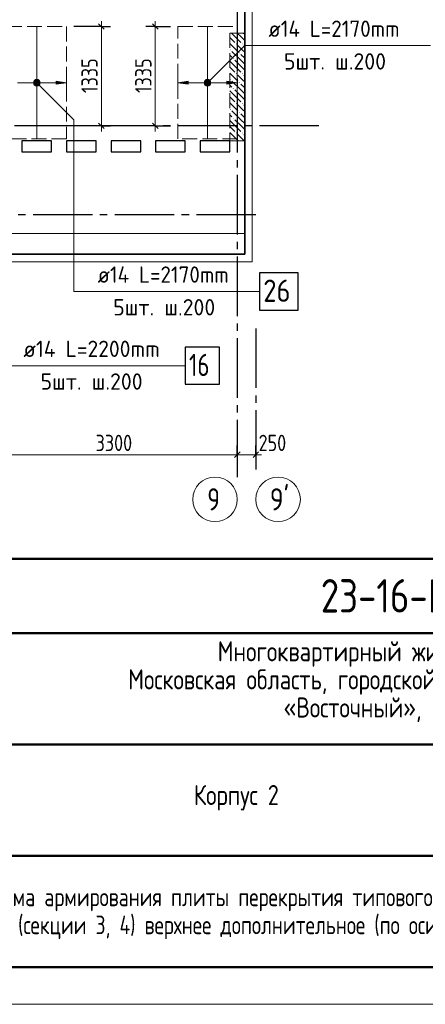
# Model space of a CAD drawing. Header units: millimetres. Extents: x 0 to 43617, y 0 to 59400.
# Tile 12 of 31: x 30044 to 35506, y 0 to 13260. Entities that reach past the tile are written whole.
import ezdxf

# ---------------------------------------------------------------- set-up
doc = ezdxf.new("R2010")
doc.units = ezdxf.units.MM
doc.linetypes.add('______2', pattern=[270, 200, -70])
doc.linetypes.add('______5', pattern=[1100, 800, -100, 100, -100])
for name, color, linetype, lineweight in [('Standard', 7, 'Continuous', 25), ('ДОП Верх по У', 7, 'Continuous', 25), ('ЖБ Пилон', 180, 'Continuous', 25), ('Оси', 40, '______5', 18), ('Позиционная метка номер позиции', 7, 'Continuous', 13), ('Примечания', 7, 'Continuous', 25)]:
    doc.layers.add(name, color=color, linetype=linetype, lineweight=lineweight)
doc.layers.add('ЖБ Перекрытие верхний уровень', color=7, linetype='Continuous', lineweight=25, true_color=0xe0e0ff)
doc.styles.add('GOST 2.304-81', font='txt')
doc.styles.add('ISOCPEUR', font='txt')

msp = doc.modelspace()

# ---------------------------------------------------------------- hatches: boundary and pattern name
at = {"layer": 'ДОП Верх по У', "linetype": 'Continuous', "lineweight": 13, "transparency": 33554687}
for points in [[(30242, 12392), (30242, 12430), (30236, 12411)], [(30242, 12430), (30255, 12379), (30255, 12443)], [(30242, 12430), (30242, 12392), (30255, 12379)], [(30255, 12443), (30274, 12374), (30274, 12449)], [(30255, 12443), (30255, 12379), (30274, 12374)], [(30274, 12449), (30274, 12374), (30293, 12379)], [(30274, 12449), (30293, 12379), (30293, 12443)], [(30293, 12443), (30293, 12379), (30306, 12392)], [(30293, 12443), (30306, 12392), (30306, 12430)], [(30306, 12430), (30306, 12392), (30311, 12411)], [(30534, 12391), (30674, 12411), (30534, 12431)], [(32542, 12392), (32542, 12430), (32536, 12411)], [(32542, 12430), (32555, 12379), (32555, 12443)], [(32542, 12430), (32542, 12392), (32555, 12379)], [(32555, 12443), (32574, 12374), (32574, 12449)], [(32555, 12443), (32555, 12379), (32574, 12374)], [(32574, 12449), (32574, 12374), (32593, 12379)], [(32574, 12449), (32593, 12379), (32593, 12443)], [(32593, 12443), (32593, 12379), (32606, 12392)], [(32593, 12443), (32606, 12392), (32606, 12430)], [(32606, 12430), (32606, 12392), (32611, 12411)], [(32834, 12391), (32974, 12411), (32834, 12431)]]:
    msp.add_hatch(color=7, dxfattribs=at).paths.add_polyline_path(points)
msp.add_hatch(color=7, dxfattribs=at).paths.add_polyline_path([(32314, 12391), (32174, 12411), (32314, 12431)], flags=16)
at = {"layer": 'ЖБ Пилон', "linetype": 'Continuous', "lineweight": 18, "transparency": 33554687}
for points in [[(32954, 12933), (32961, 12940), (32967, 12933), (32961, 12927)], [(33034, 12933), (33041, 12940), (33047, 12933), (33041, 12927)], [(32874, 12853), (32881, 12860), (32887, 12853), (32881, 12847)], [(32914, 12733), (32921, 12740), (32927, 12733), (32921, 12727)], [(32994, 12813), (33001, 12820), (33007, 12813), (33001, 12807)], [(32954, 12533), (32961, 12540), (32967, 12533), (32961, 12527)], [(33034, 12533), (33041, 12540), (33047, 12533), (33041, 12527)], [(32874, 12453), (32881, 12460), (32887, 12453), (32881, 12447)], [(32914, 12333), (32921, 12340), (32927, 12333), (32921, 12327)], [(32994, 12413), (33001, 12420), (33007, 12413), (33001, 12407)], [(32954, 12133), (32961, 12140), (32967, 12133), (32961, 12127)], [(33034, 12133), (33041, 12140), (33047, 12133), (33041, 12127)], [(32874, 12053), (32881, 12060), (32887, 12053), (32881, 12047)], [(32914, 11933), (32921, 11940), (32927, 11933), (32921, 11927)], [(32994, 12013), (33001, 12020), (33007, 12013), (33001, 12007)], [(32954, 11733), (32961, 11740), (32967, 11733), (32961, 11727)], [(33034, 11733), (33041, 11740), (33047, 11733), (33041, 11727)], [(32874, 11653), (32881, 11660), (32887, 11653), (32881, 11647)]]:
    msp.add_hatch(color=7, dxfattribs=at).paths.add_polyline_path(points, flags=16)
at = {"layer": 'Позиционная метка номер позиции', "linetype": 'Continuous', "lineweight": 13, "transparency": 33554687}
for points in [[(30231, 12422), (30263, 12454), (30242, 12443)], [(30263, 12454), (30231, 12422), (30231, 12400)], [(30263, 12454), (30231, 12400), (30285, 12454)], [(30285, 12454), (30231, 12400), (30242, 12379)], [(30285, 12454), (30242, 12379), (30306, 12443)], [(30306, 12443), (30242, 12379), (30263, 12368)], [(30306, 12443), (30263, 12368), (30317, 12422)], [(30317, 12422), (30263, 12368), (30285, 12368)], [(30317, 12422), (30285, 12368), (30317, 12400)], [(30317, 12400), (30285, 12368), (30306, 12379)], [(32531, 12422), (32606, 12379), (32542, 12443)], [(32531, 12400), (32585, 12368), (32531, 12422)], [(32531, 12422), (32585, 12368), (32606, 12379)], [(32563, 12368), (32531, 12400), (32542, 12379)], [(32531, 12400), (32563, 12368), (32585, 12368)], [(32542, 12443), (32617, 12400), (32563, 12454)], [(32542, 12443), (32606, 12379), (32617, 12400)], [(32563, 12454), (32617, 12400), (32617, 12422)], [(32563, 12454), (32617, 12422), (32585, 12454)], [(32585, 12454), (32617, 12422), (32606, 12443)]]:
    msp.add_hatch(color=7, dxfattribs=at).paths.add_polyline_path(points)

# ---------------------------------------------------------------- linework, layer by layer
at = {"layer": 'Standard', "color": 7, "linetype": 'Continuous', "lineweight": 25, "transparency": 33554687}
for p, q in [((33074, 25060), (33074, 10100)), ((31106, 13205), (31181, 13130)), ((31832, 13205), (31907, 13130)), ((31106, 11868), (31181, 11793)), ((31832, 11868), (31907, 11793)), ((30074, 11630), (30074, 11480)), ((30474, 11630), (30074, 11630)), ((30474, 11480), (30474, 11630)), ((30674, 11630), (30674, 11480)), ((31074, 11630), (30674, 11630)), ((31074, 11480), (31074, 11630)), ((31274, 11630), (31274, 11480)), ((31674, 11630), (31274, 11630)), ((31674, 11480), (31674, 11630)), ((31874, 11630), (31874, 11480)), ((32274, 11630), (31874, 11630)), ((32274, 11480), (32274, 11630)), ((32474, 11630), (32474, 11480)), ((32874, 11630), (32474, 11630)), ((32874, 11480), (32874, 11630)), ((30074, 11480), (30474, 11480)), ((30674, 11480), (31074, 11480)), ((31274, 11480), (31674, 11480)), ((31874, 11480), (32274, 11480)), ((32474, 11480), (32874, 11480)), ((33074, 10100), (18094, 10100)), ((32936, 7363), (33011, 7438)), ((33186, 7363), (33261, 7438)), ((23000, 500), (41500, 500)), ((23000, 500), (41500, 500)), ((23000, 500), (41500, 500))]:
    msp.add_line(p, q, dxfattribs=at)
at = {"layer": 'Standard', "color": 251, "linetype": 'Continuous', "lineweight": -3, "true_color": 0x656565, "transparency": 33554687}
for p, q in [((31144, 13167), (30774, 13167)), ((31144, 13167), (31019, 13167)), ((31144, 13167), (31269, 13167)), ((31869, 13167), (31744, 13167)), ((31869, 13167), (31994, 13167)), ((31144, 11830), (30774, 11830)), ((31144, 11830), (31019, 11830)), ((31144, 11830), (31269, 11830)), ((31869, 11830), (31744, 11830)), ((31869, 11830), (31994, 11830)), ((31869, 11830), (32074, 11830)), ((32974, 7400), (32974, 7525)), ((33224, 7400), (33224, 7525)), ((32974, 7400), (32974, 7275)), ((32974, 7400), (32974, 7400)), ((33224, 7400), (33224, 7275)), ((33224, 7400), (33224, 7400))]:
    msp.add_line(p, q, dxfattribs=at)
at = {"layer": 'Standard', "color": 7, "linetype": 'Continuous', "lineweight": 13, "transparency": 33554687}
for p, q in [((31144, 13167), (31144, 13242)), ((31869, 13167), (31869, 13242)), ((31144, 11830), (31144, 11755)), ((31869, 11830), (31869, 11755)), ((29674, 7400), (32974, 7400)), ((32974, 7400), (33224, 7400)), ((33224, 7400), (33299, 7400))]:
    msp.add_line(p, q, dxfattribs=at)
at = {"layer": 'Standard', "color": 7, "linetype": 'Continuous', "lineweight": 50, "transparency": 33554687}
for p, q in [((23000, 6000), (41500, 6000)), ((29500, 5000), (41500, 5000)), ((29500, 3500), (41500, 3500)), ((29500, 2000), (41500, 2000))]:
    msp.add_line(p, q, dxfattribs=at)
at = {"layer": 'Standard', "color": 7, "linetype": 'Continuous', "lineweight": 13, "transparency": 33554687}
msp.add_lwpolyline([(0, 0), (42000, 0), (42000, 59400), (0, 59400), (0, 0)], close=True, dxfattribs=at)
at = {"layer": 'Standard', "color": 7, "linetype": 'Continuous', "lineweight": 18, "transparency": 33554687}
msp.add_lwpolyline([(42000, 59400), (0, 59400), (0, 0), (42000, 0), (42000, 59400)], dxfattribs=at)
at = {"layer": 'Standard', "color": 7, "linetype": 'Continuous', "lineweight": 13, "transparency": 33554687}
for points in [[(42000, 59400), (0, 59400), (0, 0), (42000, 0), (42000, 59400)], [(7674, 10380), (33074, 10380), (33074, 57220), (7674, 57220), (7674, 10380)], [(31144, 13167), (31144, 12331), (31144, 12331), (31144, 11830)], [(31869, 13167), (31869, 12343), (31869, 12343), (31869, 11830)]]:
    msp.add_lwpolyline(points, dxfattribs=at)
at = {"layer": 'Standard', "color": 7, "linetype": 'Continuous', "lineweight": 50, "transparency": 33554687}
msp.add_lwpolyline([(2000, 58900), (41500, 58900), (41500, 500), (2000, 500), (2000, 58900)], close=True, dxfattribs=at)
at = {"layer": 'Standard', "color": 254, "linetype": 'Continuous', "lineweight": 18, "true_color": 0xc4c4ff, "transparency": 33554687}
msp.add_lwpolyline([(7294, 10000), (33174, 10000), (33174, 57320), (7294, 57320), (7294, 10000)], dxfattribs=at)
at = {"layer": 'Standard', "color": 7, "linetype": 'Continuous', "lineweight": 25, "transparency": 33554687}
for points in [[(7394, 10100), (33074, 10100), (33074, 57220), (7394, 57220), (7394, 10100)], [(41500, 6000), (23000, 6000), (23000, 500), (41500, 500), (41500, 6000)]]:
    msp.add_lwpolyline(points, dxfattribs=at)
at = {"layer": 'Standard', "color": 251, "linetype": 'Continuous', "lineweight": -3, "true_color": 0x656565, "transparency": 33554687}
msp.add_lwpolyline([(31869, 13167), (32052, 13167), (32052, 13167), (32074, 13167)], dxfattribs=at)
at = {"layer": 'ДОП Верх по У', "color": 7, "linetype": 'Continuous', "lineweight": 18, "transparency": 33554687}
for p, q in [((30274, 13162), (30274, 11662)), ((32574, 13162), (32574, 11662))]:
    msp.add_line(p, q, dxfattribs=at)
at = {"layer": 'ДОП Верх по У', "color": 7, "linetype": 'Continuous', "lineweight": 13, "transparency": 33554687}
for p, q in [((33374, 12911), (35438, 12911)), ((31074, 9600), (33138, 9600)), ((30074, 8600), (32182, 8600))]:
    msp.add_line(p, q, dxfattribs=at)
at = {"layer": 'ДОП Верх по У', "color": 251, "linetype": 'Continuous', "lineweight": 13, "true_color": 0x494949, "transparency": 33554687}
for p, q in [((30674, 12411), (30674, 12511)), ((32174, 12411), (32174, 12511)), ((32974, 12411), (32974, 12511)), ((30014, 12411), (30244, 12411)), ((30274, 12449), (30274, 12449)), ((30274, 12374), (30274, 12374)), ((30304, 12411), (30534, 12411)), ((30674, 12411), (30534, 12431)), ((30534, 12431), (30534, 12391)), ((30534, 12391), (30674, 12411)), ((30674, 12411), (30674, 12311)), ((30674, 12411), (30674, 12411)), ((32174, 12411), (32314, 12431)), ((32314, 12391), (32174, 12411)), ((32174, 12411), (32174, 12311)), ((32174, 12411), (32174, 12411)), ((32314, 12431), (32314, 12391)), ((32314, 12411), (32544, 12411)), ((32574, 12449), (32574, 12449)), ((32574, 12374), (32574, 12374)), ((32604, 12411), (32834, 12411)), ((32974, 12411), (32834, 12431)), ((32834, 12431), (32834, 12391)), ((32834, 12391), (32974, 12411)), ((32974, 12411), (32974, 12311)), ((32974, 12411), (32974, 12411))]:
    msp.add_line(p, q, dxfattribs=at)
at = {"layer": 'ДОП Верх по У', "color": 7, "linetype": 'Continuous', "lineweight": 25, "transparency": 33554687}
for points in [[(33274, 9350), (33794, 9350), (33794, 9850), (33274, 9850), (33274, 9350)], [(32274, 8350), (32734, 8350), (32734, 8850), (32274, 8850), (32274, 8350)]]:
    msp.add_lwpolyline(points, dxfattribs=at)
at = {"layer": 'ДОП Верх по У', "color": 251, "linetype": 'Continuous', "lineweight": 13, "true_color": 0x494949, "transparency": 33554687}
for centre in [(30274, 12411), (32574, 12411)]:
    msp.add_circle(centre, 37.5, dxfattribs=at)
at = {"layer": 'ЖБ Перекрытие верхний уровень', "color": 7, "linetype": 'Continuous', "lineweight": 18, "transparency": 33554687}
for p, q in [((33074, 10100), (33074, 25060)), ((30074, 11630), (30474, 11630)), ((30074, 11480), (30074, 11630)), ((30474, 11630), (30474, 11480)), ((30674, 11630), (31074, 11630)), ((30674, 11480), (30674, 11630)), ((31074, 11630), (31074, 11480)), ((31274, 11630), (31674, 11630)), ((31274, 11480), (31274, 11630)), ((31674, 11630), (31674, 11480)), ((31874, 11630), (32274, 11630)), ((31874, 11480), (31874, 11630)), ((32274, 11630), (32274, 11480)), ((32474, 11630), (32874, 11630)), ((32474, 11480), (32474, 11630)), ((32874, 11630), (32874, 11480)), ((30474, 11480), (30074, 11480)), ((31074, 11480), (30674, 11480)), ((31674, 11480), (31274, 11480)), ((32274, 11480), (31874, 11480)), ((32874, 11480), (32474, 11480)), ((18094, 10100), (33074, 10100))]:
    msp.add_line(p, q, dxfattribs=at)
at = {"layer": 'ЖБ Пилон', "color": 253, "linetype": '______2', "lineweight": 13, "true_color": 0xa0a0a0, "transparency": 33554687}
for p, q in [((32874, 13080), (32874, 11630)), ((33074, 13080), (32874, 13080)), ((33074, 11630), (33074, 13080)), ((32874, 11630), (33074, 11630))]:
    msp.add_line(p, q, dxfattribs=at)
at = {"layer": 'ЖБ Пилон', "color": 9, "linetype": 'Continuous', "lineweight": 18, "true_color": 0xc7c7c7, "transparency": 33554687}
for p, q in [((32874, 13020), (32941, 12953)), ((32941, 13033), (32894, 13080)), ((32941, 13033), (33021, 12953)), ((32974, 13080), (33021, 13033)), ((33021, 13033), (33074, 12980)), ((33054, 13080), (33074, 13060)), ((32874, 12940), (32981, 12833)), ((33021, 12873), (32981, 12913)), ((33061, 12833), (33021, 12873)), ((33061, 12913), (33074, 12900)), ((32874, 12780), (32901, 12753)), ((33021, 12713), (32901, 12833)), ((33021, 12793), (33074, 12740)), ((32941, 12633), (32874, 12700)), ((32874, 12620), (32941, 12553)), ((32941, 12713), (33021, 12633)), ((32941, 12633), (33021, 12553)), ((33021, 12713), (33074, 12660)), ((33021, 12633), (33074, 12580)), ((32874, 12540), (32981, 12433)), ((33021, 12473), (32981, 12513)), ((33061, 12433), (33021, 12473)), ((33061, 12513), (33074, 12500)), ((32874, 12380), (32901, 12353)), ((33021, 12313), (32901, 12433)), ((33021, 12393), (33074, 12340)), ((32941, 12233), (32874, 12300)), ((32874, 12220), (32941, 12153)), ((32941, 12313), (33021, 12233)), ((32941, 12233), (33021, 12153)), ((33021, 12313), (33074, 12260)), ((33021, 12233), (33074, 12180)), ((32874, 12140), (32981, 12033)), ((33021, 12073), (32981, 12113)), ((33061, 12033), (33021, 12073)), ((33061, 12113), (33074, 12100)), ((32874, 11980), (32901, 11953)), ((33021, 11913), (32901, 12033)), ((33021, 11993), (33074, 11940)), ((32941, 11833), (32874, 11900)), ((32874, 11820), (32941, 11753)), ((32941, 11913), (33021, 11833)), ((32941, 11833), (33021, 11753)), ((33021, 11913), (33074, 11860)), ((33021, 11833), (33074, 11780)), ((32874, 11740), (32981, 11633)), ((33021, 11673), (32981, 11713)), ((33061, 11633), (33021, 11673)), ((33061, 11713), (33074, 11700)), ((32904, 11630), (32901, 11633))]:
    msp.add_line(p, q, dxfattribs=at)
at = {"layer": 'Оси', "color": 8, "linetype": '______5', "lineweight": -3, "transparency": 33554687}
for p, q in [((32974, 25469), (32974, 7100)), ((34074, 11830), (3600, 11830)), ((33224, 10630), (3600, 10630)), ((33224, 9100), (33224, 7100))]:
    msp.add_line(p, q, dxfattribs=at)
at = {"layer": 'Оси', "color": 7, "linetype": 'Continuous', "lineweight": 13, "transparency": 33554687}
for centre in [(32674, 6800), (33524, 6800)]:
    msp.add_circle(centre, 300, dxfattribs=at)
at = {"layer": 'Позиционная метка номер позиции', "color": 7, "linetype": 'Continuous', "lineweight": 13, "transparency": 33554687}
for p, q in [((30242, 12443), (30242, 12443)), ((30242, 12379), (30242, 12379)), ((30306, 12443), (30306, 12443)), ((30306, 12379), (30306, 12379)), ((32542, 12443), (32542, 12443)), ((32542, 12379), (32542, 12379)), ((32606, 12443), (32606, 12443)), ((32606, 12379), (32606, 12379))]:
    msp.add_line(p, q, dxfattribs=at)
for points in [[(32574, 12411), (33074, 12911), (35574, 12911)], [(30274, 12411), (30774, 11911), (30774, 9600), (33274, 9600)], [(29274, 11418), (29774, 10918), (29774, 8600), (32274, 8600)]]:
    msp.add_lwpolyline(points, dxfattribs=at)
for centre in [(30274, 12411), (32574, 12411)]:
    msp.add_circle(centre, 45, dxfattribs=at)
at = {"layer": 'Примечания', "color": 7, "linetype": '______2', "lineweight": 18, "transparency": 33554687}
for p, q in [((29874, 13167), (30674, 13167)), ((30674, 13167), (30674, 11655)), ((32174, 13167), (32974, 13167)), ((32174, 11655), (32174, 13167)), ((32974, 13167), (32974, 11655)), ((30674, 11655), (29874, 11655)), ((32974, 11655), (32174, 11655))]:
    msp.add_line(p, q, dxfattribs=at)

# ---------------------------------------------------------------- texts
at = {"layer": 'Standard', "color": 7, "linetype": 'Continuous', "lineweight": 25, "transparency": 33554687, "char_height": 220, "width": 579.02, "attachment_point": 7, "rotation": 90, "style": 'GOST 2.304-81'}
for insert in [(31094, 12272), (31819, 12272)]:
    msp.add_mtext('1335', dxfattribs=dict(at, insert=insert))
at = {"layer": 'Standard', "color": 7, "linetype": 'Continuous', "lineweight": 25, "transparency": 33554687, "attachment_point": 7, "style": 'GOST 2.304-81'}
for s, insert, char_height, width in [('3300', (31066, 7450), 220, 641.48), ('250', (33261, 7450), 220, 516.39), ('Многоквартирный\\~жилой\\~дом\\~по\\~адресу:\\~', (32710, 4545), 270, 5717.08), ('Московская\\~область,\\~городской\\~округ\\~Звенигород,\\~район\\~', (31504, 4167), 270, 8136.21), ('«Восточный»,\\~микрорайон\\~2', (33597, 3789), 270, 3952.83), ('Корпус\\~2', (32388, 2610), 270, 1362.88)]:
    msp.add_mtext(s, dxfattribs=dict(at, insert=insert, char_height=char_height, width=width))
at = {"layer": 'Standard', "color": 7, "linetype": 'Continuous', "lineweight": 50, "transparency": 33554687, "insert": (34098, 5275), "char_height": 450, "width": 3038.67, "attachment_point": 7, "style": 'GOST 2.304-81'}
msp.add_mtext('23-16-КЖ5.2', dxfattribs=at)
at = {"layer": 'Standard', "color": 7, "linetype": 'Continuous', "lineweight": 25, "transparency": 33554687, "insert": (33000, 1571), "char_height": 250, "width": 8254.17, "attachment_point": 2, "line_spacing_factor": 0.903614}
msp.add_mtext('\\A1;{\\fGOST 2.304-81|i0|b0;\\H250.000000;\\W0.952381;\\C7;Схема армирования плиты перекрытия типового этажа}\\P{\\fGOST 2.304-81|i0|b0;\\H250.000000;\\W0.952381;\\C7;(секции 3, 4) верхнее дополнительное (по оси у)}\\P', dxfattribs=at)
at = {"layer": 'ДОП Верх по У', "color": 7, "linetype": 'Continuous', "lineweight": 13, "transparency": 33554687, "attachment_point": 7, "style": 'ISOCPEUR'}
for s, insert, char_height, width in [('\\W0.94;ø14 L=2170mm ', (33394, 13028), 220, 2126.49), ('\\W0.97;5шт. ш.200 ', (33603, 12588), 220, 1712.32), ('\\W0.94;ø14 L=2170mm ', (31094, 9717), 220, 2126.49), ('\\W0.87;26', (33324, 9460), 300, 550.82), ('\\W0.97;5шт. ш.200 ', (31303, 9277), 220, 1712.32), ('\\W0.96;ø14 L=2200mm ', (30094, 8717), 220, 2172.6), ('\\W0.75;16', (32324, 8460), 300, 472.29), ('\\W0.97;5шт. ш.200 ', (30325, 8277), 220, 1712.32)]:
    msp.add_mtext(s, dxfattribs=dict(at, insert=insert, char_height=char_height, width=width))
at = {"layer": 'Оси', "color": 7, "linetype": 'Continuous', "lineweight": 25, "transparency": 33554687, "char_height": 300, "attachment_point": 7, "style": 'ISOCPEUR'}
for s, insert, width in [('\\W0.78;9', (32569, 6650), 326.41), ("\\W0.84;9'", (33412, 6650), 440.64)]:
    msp.add_mtext(s, dxfattribs=dict(at, insert=insert, width=width))

doc.saveas('drawing.dxf')
